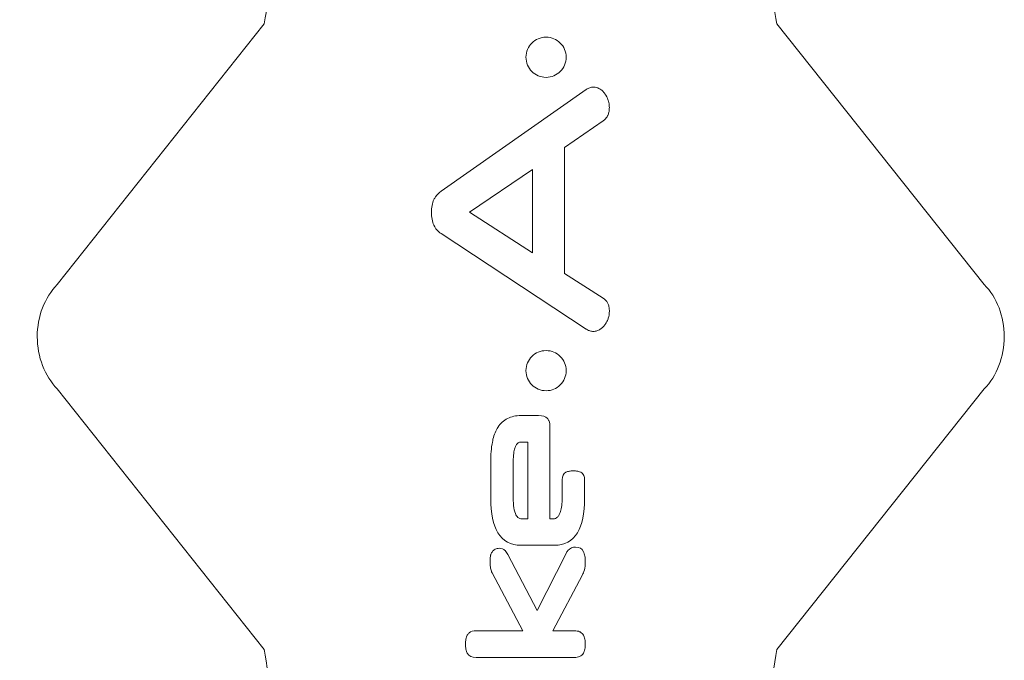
# Model space of a CAD drawing. Header units: inches. Extents: x -5.8 to 5.8, y -5.8 to 5.8.
# Tile 41 of 42: x 4.551 to 5.75, y 4.175 to 4.955. Entities that reach past the tile are written whole.
import ezdxf

# ---------------------------------------------------------------- set-up
doc = ezdxf.new("R2010")
doc.units = ezdxf.units.IN
doc.header["$MEASUREMENT"] = 0
doc.layers.add('VIEW_HATCHES', color=7, linetype='Continuous')

msp = doc.modelspace()

# ---------------------------------------------------------------- linework, layer by layer
at = {"layer": 'VIEW_HATCHES', "color": 4, "lineweight": 5}
for points in [[(2.1138, 0.9065), (2.1138, 0.9065), (0.9333, 1.8903), (0.9333, 1.8903), (0.9333, 1.8903), (0.8749, 1.9389), (0.841, 2.0109), (0.841, 2.0869), (0.841, 2.0869), (0.8409, 2.1629), (0.875, 2.2353), (0.9333, 2.284), (0.9333, 2.284), (0.9333, 2.284), (2.1138, 3.2677), (2.1138, 3.2677), (2.1138, 3.2677), (2.1138, 3.2677), (2.1138, 3.2677), (2.1138, 3.2677), (2.1138, 3.2677), (2.12, 3.2983), (2.4253, 4.8512), (2.5938, 5.6868), (2.5938, 5.6868), (2.6012, 5.7236), (2.6335, 5.75), (2.671, 5.75), (2.671, 5.75), (2.671, 5.75), (3.92, 5.75), (3.92, 5.75), (3.92, 5.75), (3.9575, 5.75), (3.9898, 5.7235), (3.9972, 5.6868), (3.9972, 5.6868), (4.2007, 4.6773), (4.471, 3.2983), (4.4772, 3.2677), (4.4772, 3.2677), (4.4772, 3.2677), (4.4772, 3.2677), (4.4772, 3.2677), (4.4772, 3.2677), (4.4772, 3.2677), (5.6577, 2.284), (5.6577, 2.284), (5.6577, 2.284), (5.7161, 2.2354), (5.7499, 2.1633), (5.75, 2.0874), (5.75, 2.0874), (5.7501, 2.0114), (5.716, 1.939), (5.6577, 1.8903), (5.6577, 1.8903), (5.6577, 1.8903), (4.4772, 0.9065), (4.4772, 0.9065), (4.4772, 0.9065), (4.4772, 0.9065), (4.4772, 0.9065), (4.4772, 0.9065), (4.4772, 0.9065), (4.471, 0.8759), (4.1554, -0.7278), (3.9972, -1.5126), (3.9972, -1.5126), (3.9898, -1.5493), (3.9575, -1.5757), (3.92, -1.5757), (3.92, -1.5757), (3.92, -1.5757), (2.6709, -1.5757), (2.6709, -1.5757), (2.6709, -1.5757), (2.6335, -1.5757), (2.6012, -1.5493), (2.5938, -1.5126), (2.5938, -1.5126), (2.3902, -0.5031), (2.1199, 0.8759), (2.1138, 0.9065), (2.1138, 0.9065), (2.1138, 0.9065), (2.1138, 0.9065), (2.1138, 0.9065)], [(5.4729, 4.9496), (5.4729, 4.9496), (5.7256, 4.6324), (5.7256, 4.6324), (5.7256, 4.6324), (5.7411, 4.6167), (5.75, 4.5935), (5.75, 4.5689), (5.75, 4.5689), (5.75, 4.5444), (5.741, 4.5211), (5.7256, 4.5054), (5.7256, 4.5054), (5.7256, 4.5054), (5.4729, 4.1882), (5.4729, 4.1882), (5.4729, 4.1882), (5.4729, 4.1882), (5.4729, 4.1882), (5.4729, 4.1882), (5.4729, 4.1882), (5.4713, 4.1783), (5.3907, 3.6776), (5.3462, 3.4082), (5.3462, 3.4082), (5.3442, 3.3963), (5.3357, 3.3878), (5.3258, 3.3878), (5.3258, 3.3878), (5.3258, 3.3878), (4.996, 3.3878), (4.996, 3.3878), (4.996, 3.3878), (4.9861, 3.3878), (4.9776, 3.3964), (4.9756, 3.4082), (4.9756, 3.4082), (4.9219, 3.7337), (4.8505, 4.1784), (4.8489, 4.1882), (4.8489, 4.1882), (4.8489, 4.1882), (4.8489, 4.1882), (4.8489, 4.1882), (4.8489, 4.1882), (4.8489, 4.1882), (4.5968, 4.5054), (4.5968, 4.5054), (4.5968, 4.5054), (4.5814, 4.5211), (4.5725, 4.5443), (4.5724, 4.5689), (4.5724, 4.5689), (4.5724, 4.5934), (4.5814, 4.6167), (4.5968, 4.6324), (4.5968, 4.6324), (4.5968, 4.6324), (4.8489, 4.9496), (4.8489, 4.9496), (4.8489, 4.9496), (4.8489, 4.9496), (4.8489, 4.9496), (4.8489, 4.9496), (4.8489, 4.9496), (4.8505, 4.9595), (4.9339, 5.4766), (4.9756, 5.7296), (4.9756, 5.7296), (4.9776, 5.7415), (4.9861, 5.75), (4.996, 5.75), (4.996, 5.75), (4.996, 5.75), (5.3258, 5.75), (5.3258, 5.75), (5.3258, 5.75), (5.3357, 5.75), (5.3442, 5.7414), (5.3462, 5.7296), (5.3462, 5.7296), (5.3999, 5.4041), (5.4713, 4.9594), (5.4729, 4.9496), (5.4729, 4.9496), (5.4729, 4.9496), (5.4729, 4.9496), (5.4729, 4.9496)]]:
    msp.add_open_spline(points, degree=3, knots=[0, 0, 0, 0, 0.045455, 0.045455, 0.045455, 0.045455, 0.090909, 0.090909, 0.090909, 0.090909, 0.136364, 0.136364, 0.136364, 0.136364, 0.181818, 0.181818, 0.181818, 0.181818, 0.227273, 0.227273, 0.227273, 0.227273, 0.272727, 0.272727, 0.272727, 0.272727, 0.318182, 0.318182, 0.318182, 0.318182, 0.363636, 0.363636, 0.363636, 0.363636, 0.409091, 0.409091, 0.409091, 0.409091, 0.454545, 0.454545, 0.454545, 0.454545, 0.5, 0.5, 0.5, 0.5, 0.545455, 0.545455, 0.545455, 0.545455, 0.590909, 0.590909, 0.590909, 0.590909, 0.636364, 0.636364, 0.636364, 0.636364, 0.681818, 0.681818, 0.681818, 0.681818, 0.727273, 0.727273, 0.727273, 0.727273, 0.772727, 0.772727, 0.772727, 0.772727, 0.818182, 0.818182, 0.818182, 0.818182, 0.863636, 0.863636, 0.863636, 0.863636, 0.909091, 0.909091, 0.909091, 0.909091, 0.954545, 0.954545, 0.954545, 0.954545, 1, 1, 1, 1], dxfattribs=at)
at = {"layer": 'VIEW_HATCHES', "color": 3, "lineweight": 5}
for points, knots in [([(5.1675, 4.9091), (5.1675, 4.9091), (5.1675, 4.9091), (5.1675, 4.9091), (5.1675, 4.9091), (5.1675, 4.9091), (5.1676, 4.9091), (5.1676, 4.9091), (5.1676, 4.9091), (5.1676, 4.9158), (5.1703, 4.922), (5.1747, 4.9264), (5.1747, 4.9264), (5.1747, 4.9264), (5.1747, 4.9264), (5.1747, 4.9264), (5.1747, 4.9264), (5.1791, 4.9308), (5.1853, 4.9335), (5.192, 4.9335), (5.192, 4.9335), (5.192, 4.9335), (5.192, 4.9336), (5.192, 4.9336), (5.192, 4.9336), (5.192, 4.9336), (5.192, 4.9336), (5.192, 4.9336), (5.192, 4.9336), (5.192, 4.9336), (5.192, 4.9336), (5.192, 4.9336), (5.192, 4.9336), (5.192, 4.9336), (5.192, 4.9335), (5.192, 4.9335), (5.192, 4.9335), (5.1988, 4.9335), (5.2049, 4.9308), (5.2093, 4.9264), (5.2093, 4.9264), (5.2093, 4.9264), (5.2093, 4.9264), (5.2093, 4.9264), (5.2093, 4.9264), (5.2138, 4.922), (5.2165, 4.9158), (5.2165, 4.9091), (5.2165, 4.9091), (5.2165, 4.9091), (5.2165, 4.9091), (5.2165, 4.9091), (5.2165, 4.9091), (5.2165, 4.9091), (5.2165, 4.9091), (5.2165, 4.9091), (5.2165, 4.9091), (5.2165, 4.9091), (5.2165, 4.9091), (5.2165, 4.9091), (5.2165, 4.9091), (5.2165, 4.9091), (5.2165, 4.9091), (5.2165, 4.9091), (5.2165, 4.9091), (5.2165, 4.9023), (5.2138, 4.8962), (5.2093, 4.8918), (5.2093, 4.8918), (5.2049, 4.8873), (5.1988, 4.8846), (5.192, 4.8846), (5.192, 4.8846), (5.192, 4.8846), (5.192, 4.8846), (5.192, 4.8846), (5.192, 4.8846), (5.192, 4.8846), (5.192, 4.8846), (5.192, 4.8846), (5.192, 4.8846), (5.192, 4.8846), (5.192, 4.8846), (5.192, 4.8846), (5.192, 4.8846), (5.192, 4.8846), (5.192, 4.8846), (5.192, 4.8846), (5.192, 4.8846), (5.1853, 4.8846), (5.1791, 4.8873), (5.1747, 4.8918), (5.1747, 4.8918), (5.1703, 4.8962), (5.1676, 4.9023), (5.1676, 4.9091), (5.1676, 4.9091), (5.1676, 4.9091), (5.1675, 4.9091), (5.1675, 4.9091), (5.1675, 4.9091), (5.1675, 4.9091), (5.1675, 4.9091), (5.1675, 4.9091)], [0, 0, 0, 0, 0.038462, 0.038462, 0.038462, 0.038462, 0.076923, 0.076923, 0.076923, 0.076923, 0.115385, 0.115385, 0.115385, 0.115385, 0.153846, 0.153846, 0.153846, 0.153846, 0.192308, 0.192308, 0.192308, 0.192308, 0.230769, 0.230769, 0.230769, 0.230769, 0.269231, 0.269231, 0.269231, 0.269231, 0.307692, 0.307692, 0.307692, 0.307692, 0.346154, 0.346154, 0.346154, 0.346154, 0.384615, 0.384615, 0.384615, 0.384615, 0.423077, 0.423077, 0.423077, 0.423077, 0.461538, 0.461538, 0.461538, 0.461538, 0.5, 0.5, 0.5, 0.5, 0.538462, 0.538462, 0.538462, 0.538462, 0.576923, 0.576923, 0.576923, 0.576923, 0.615385, 0.615385, 0.615385, 0.615385, 0.653846, 0.653846, 0.653846, 0.653846, 0.692308, 0.692308, 0.692308, 0.692308, 0.730769, 0.730769, 0.730769, 0.730769, 0.769231, 0.769231, 0.769231, 0.769231, 0.807692, 0.807692, 0.807692, 0.807692, 0.846154, 0.846154, 0.846154, 0.846154, 0.884615, 0.884615, 0.884615, 0.884615, 0.923077, 0.923077, 0.923077, 0.923077, 0.961538, 0.961538, 0.961538, 0.961538, 1, 1, 1, 1]), ([(5.0524, 4.7204), (5.0524, 4.7234), (5.0527, 4.7261), (5.0532, 4.7287), (5.0532, 4.7287), (5.0537, 4.7313), (5.0544, 4.7337), (5.0554, 4.7357), (5.0554, 4.7357), (5.0554, 4.7357), (5.0554, 4.7357), (5.0554, 4.7357), (5.0554, 4.7357), (5.0554, 4.7357), (5.0554, 4.7357), (5.0554, 4.7357), (5.0554, 4.7357), (5.0557, 4.7363), (5.056, 4.7368), (5.0564, 4.7374), (5.0564, 4.7374), (5.0567, 4.7381), (5.0571, 4.7387), (5.0574, 4.7391), (5.0574, 4.7391), (5.0592, 4.7418), (5.0615, 4.7441), (5.0642, 4.746), (5.0642, 4.746), (5.0642, 4.746), (5.0642, 4.746), (5.0642, 4.746), (5.0642, 4.746), (5.0642, 4.746), (5.2409, 4.8699), (5.2409, 4.8699), (5.2409, 4.8699), (5.2409, 4.8699), (5.241, 4.87), (5.241, 4.87), (5.241, 4.87), (5.2424, 4.8708), (5.2438, 4.8715), (5.2453, 4.8719), (5.2453, 4.8719), (5.2468, 4.8724), (5.2483, 4.8726), (5.2498, 4.8726), (5.2498, 4.8726), (5.2513, 4.8726), (5.2527, 4.8724), (5.2541, 4.872), (5.2541, 4.872), (5.2555, 4.8716), (5.2568, 4.8709), (5.2581, 4.8701), (5.2581, 4.8701), (5.2593, 4.8693), (5.2604, 4.8684), (5.2614, 4.8674), (5.2614, 4.8674), (5.2614, 4.8674), (5.2614, 4.8674), (5.2614, 4.8674), (5.2614, 4.8674), (5.2624, 4.8664), (5.2633, 4.8653), (5.2642, 4.8641), (5.2642, 4.8641), (5.2642, 4.8641), (5.2642, 4.864), (5.2642, 4.864), (5.2642, 4.864), (5.2642, 4.864), (5.2642, 4.8639), (5.2642, 4.8639), (5.2642, 4.8639), (5.2642, 4.8639), (5.2642, 4.8639), (5.2642, 4.8639), (5.2642, 4.8639), (5.2645, 4.8636), (5.2647, 4.8633), (5.2648, 4.863), (5.2648, 4.863), (5.2649, 4.8629), (5.2651, 4.8625), (5.2654, 4.862), (5.2654, 4.862), (5.2654, 4.862), (5.2654, 4.862), (5.2654, 4.862), (5.2654, 4.862), (5.2664, 4.8603), (5.2672, 4.8583), (5.2678, 4.8563), (5.2678, 4.8563), (5.2678, 4.8563), (5.2678, 4.8563), (5.2678, 4.8563), (5.2678, 4.8563), (5.2679, 4.8559), (5.268, 4.8555), (5.2682, 4.8551), (5.2682, 4.8551), (5.2682, 4.8551), (5.2682, 4.8551), (5.2682, 4.8551), (5.2682, 4.8551), (5.2683, 4.8546), (5.2684, 4.8542), (5.2685, 4.8538), (5.2685, 4.8538), (5.2685, 4.8538), (5.2684, 4.8538), (5.2684, 4.8538), (5.2684, 4.8538), (5.2689, 4.8517), (5.2691, 4.8497), (5.2691, 4.8477), (5.2691, 4.8477), (5.2691, 4.8477), (5.2691, 4.8477), (5.2691, 4.8477), (5.2691, 4.8477), (5.2691, 4.8461), (5.269, 4.8446), (5.2687, 4.8431), (5.2687, 4.8431), (5.2685, 4.8417), (5.2681, 4.8403), (5.2675, 4.839), (5.2675, 4.839), (5.2675, 4.839), (5.2675, 4.839), (5.2675, 4.839), (5.2675, 4.839), (5.2675, 4.839), (5.2675, 4.839), (5.2675, 4.839), (5.2675, 4.839), (5.2675, 4.839), (5.2675, 4.839), (5.2675, 4.839), (5.2675, 4.839), (5.2675, 4.839), (5.2675, 4.8389), (5.2675, 4.8389), (5.2675, 4.8389), (5.2675, 4.8389), (5.2675, 4.8389), (5.2675, 4.8389), (5.2675, 4.8389), (5.2674, 4.8385), (5.2672, 4.8381), (5.267, 4.8378), (5.267, 4.8378), (5.267, 4.8378), (5.267, 4.8377), (5.267, 4.8377), (5.267, 4.8377), (5.2668, 4.8373), (5.2666, 4.837), (5.2663, 4.8366), (5.2663, 4.8366), (5.2652, 4.8348), (5.2636, 4.8331), (5.2617, 4.8317), (5.2617, 4.8317), (5.2617, 4.8317), (5.2616, 4.8316), (5.2616, 4.8316), (5.2616, 4.8316), (5.2616, 4.8316), (5.2146, 4.7994), (5.2146, 4.7994), (5.2146, 4.7994), (5.2146, 4.7994), (5.2146, 4.646), (5.2146, 4.646), (5.2146, 4.646), (5.2146, 4.646), (5.2615, 4.6158), (5.2615, 4.6158), (5.2615, 4.6158), (5.2615, 4.6158), (5.2615, 4.6158), (5.2615, 4.6158), (5.2615, 4.6158), (5.2615, 4.6158), (5.2615, 4.6158), (5.2615, 4.6158), (5.2615, 4.6158), (5.262, 4.6155), (5.2624, 4.6152), (5.2626, 4.615), (5.2626, 4.615), (5.263, 4.6147), (5.2634, 4.6144), (5.2637, 4.6141), (5.2637, 4.6141), (5.2654, 4.6126), (5.2667, 4.6107), (5.2676, 4.6085), (5.2676, 4.6085), (5.2681, 4.6072), (5.2685, 4.6058), (5.2688, 4.6043), (5.2688, 4.6043), (5.269, 4.6029), (5.2692, 4.6014), (5.2692, 4.6), (5.2692, 4.6), (5.2692, 4.6), (5.2692, 4.6), (5.2692, 4.6), (5.2692, 4.6), (5.2692, 4.6), (5.2691, 4.6), (5.2691, 4.6), (5.2691, 4.6), (5.2691, 4.5986), (5.269, 4.5972), (5.2688, 4.5958), (5.2688, 4.5958), (5.2688, 4.5957), (5.2687, 4.5955), (5.2687, 4.5952), (5.2687, 4.5952), (5.2687, 4.5952), (5.2687, 4.5952), (5.2687, 4.5952), (5.2687, 4.5952), (5.2685, 4.594), (5.2682, 4.5928), (5.2678, 4.5916), (5.2678, 4.5916), (5.2674, 4.5902), (5.2668, 4.5889), (5.2662, 4.5875), (5.2662, 4.5875), (5.2655, 4.5862), (5.2648, 4.5849), (5.264, 4.5838), (5.264, 4.5838), (5.2631, 4.5826), (5.2622, 4.5815), (5.2612, 4.5805), (5.2612, 4.5805), (5.2612, 4.5805), (5.2612, 4.5805), (5.2612, 4.5805), (5.2612, 4.5805), (5.2602, 4.5795), (5.2592, 4.5786), (5.2581, 4.5779), (5.2581, 4.5779), (5.2568, 4.577), (5.2554, 4.5764), (5.254, 4.5759), (5.254, 4.5759), (5.254, 4.5759), (5.254, 4.5759), (5.254, 4.5759), (5.254, 4.5759), (5.2526, 4.5755), (5.2511, 4.5753), (5.2496, 4.5753), (5.2496, 4.5753), (5.2496, 4.5753), (5.2496, 4.5753), (5.2496, 4.5753), (5.2496, 4.5753), (5.2496, 4.5753), (5.2496, 4.5753), (5.2496, 4.5753), (5.2496, 4.5753), (5.2482, 4.5753), (5.2467, 4.5755), (5.2453, 4.576), (5.2453, 4.576), (5.2448, 4.5762), (5.2443, 4.5763), (5.2439, 4.5765), (5.2439, 4.5765), (5.2439, 4.5765), (5.2439, 4.5765), (5.2439, 4.5765), (5.2439, 4.5765), (5.243, 4.5769), (5.2421, 4.5773), (5.2412, 4.5779), (5.2412, 4.5779), (5.2412, 4.5779), (5.241, 4.578), (5.241, 4.578), (5.241, 4.578), (5.241, 4.578), (5.0644, 4.6944), (5.0644, 4.6944), (5.0644, 4.6944), (5.0644, 4.6944), (5.0644, 4.6944), (5.0644, 4.6944), (5.0644, 4.6944), (5.0644, 4.6944), (5.0643, 4.6944), (5.0643, 4.6944), (5.0643, 4.6944), (5.0638, 4.6948), (5.0632, 4.6951), (5.0628, 4.6955), (5.0628, 4.6955), (5.0622, 4.6959), (5.0617, 4.6963), (5.0613, 4.6967), (5.0613, 4.6967), (5.0588, 4.6989), (5.0569, 4.7016), (5.0554, 4.7047), (5.0554, 4.7047), (5.0544, 4.7068), (5.0537, 4.7092), (5.0532, 4.7119), (5.0532, 4.7119), (5.0527, 4.7145), (5.0524, 4.7174), (5.0524, 4.7204)], [0, 0, 0, 0, 0.012195, 0.012195, 0.012195, 0.012195, 0.02439, 0.02439, 0.02439, 0.02439, 0.036585, 0.036585, 0.036585, 0.036585, 0.04878, 0.04878, 0.04878, 0.04878, 0.060976, 0.060976, 0.060976, 0.060976, 0.073171, 0.073171, 0.073171, 0.073171, 0.085366, 0.085366, 0.085366, 0.085366, 0.097561, 0.097561, 0.097561, 0.097561, 0.109756, 0.109756, 0.109756, 0.109756, 0.121951, 0.121951, 0.121951, 0.121951, 0.134146, 0.134146, 0.134146, 0.134146, 0.146341, 0.146341, 0.146341, 0.146341, 0.158537, 0.158537, 0.158537, 0.158537, 0.170732, 0.170732, 0.170732, 0.170732, 0.182927, 0.182927, 0.182927, 0.182927, 0.195122, 0.195122, 0.195122, 0.195122, 0.207317, 0.207317, 0.207317, 0.207317, 0.219512, 0.219512, 0.219512, 0.219512, 0.231707, 0.231707, 0.231707, 0.231707, 0.243902, 0.243902, 0.243902, 0.243902, 0.256098, 0.256098, 0.256098, 0.256098, 0.268293, 0.268293, 0.268293, 0.268293, 0.280488, 0.280488, 0.280488, 0.280488, 0.292683, 0.292683, 0.292683, 0.292683, 0.304878, 0.304878, 0.304878, 0.304878, 0.317073, 0.317073, 0.317073, 0.317073, 0.329268, 0.329268, 0.329268, 0.329268, 0.341463, 0.341463, 0.341463, 0.341463, 0.353659, 0.353659, 0.353659, 0.353659, 0.365854, 0.365854, 0.365854, 0.365854, 0.378049, 0.378049, 0.378049, 0.378049, 0.390244, 0.390244, 0.390244, 0.390244, 0.402439, 0.402439, 0.402439, 0.402439, 0.414634, 0.414634, 0.414634, 0.414634, 0.426829, 0.426829, 0.426829, 0.426829, 0.439024, 0.439024, 0.439024, 0.439024, 0.45122, 0.45122, 0.45122, 0.45122, 0.463415, 0.463415, 0.463415, 0.463415, 0.47561, 0.47561, 0.47561, 0.47561, 0.487805, 0.487805, 0.487805, 0.487805, 0.5, 0.5, 0.5, 0.5, 0.512195, 0.512195, 0.512195, 0.512195, 0.52439, 0.52439, 0.52439, 0.52439, 0.536585, 0.536585, 0.536585, 0.536585, 0.54878, 0.54878, 0.54878, 0.54878, 0.560976, 0.560976, 0.560976, 0.560976, 0.573171, 0.573171, 0.573171, 0.573171, 0.585366, 0.585366, 0.585366, 0.585366, 0.597561, 0.597561, 0.597561, 0.597561, 0.609756, 0.609756, 0.609756, 0.609756, 0.621951, 0.621951, 0.621951, 0.621951, 0.634146, 0.634146, 0.634146, 0.634146, 0.646341, 0.646341, 0.646341, 0.646341, 0.658537, 0.658537, 0.658537, 0.658537, 0.670732, 0.670732, 0.670732, 0.670732, 0.682927, 0.682927, 0.682927, 0.682927, 0.695122, 0.695122, 0.695122, 0.695122, 0.707317, 0.707317, 0.707317, 0.707317, 0.719512, 0.719512, 0.719512, 0.719512, 0.731707, 0.731707, 0.731707, 0.731707, 0.743902, 0.743902, 0.743902, 0.743902, 0.756098, 0.756098, 0.756098, 0.756098, 0.768293, 0.768293, 0.768293, 0.768293, 0.780488, 0.780488, 0.780488, 0.780488, 0.792683, 0.792683, 0.792683, 0.792683, 0.804878, 0.804878, 0.804878, 0.804878, 0.817073, 0.817073, 0.817073, 0.817073, 0.829268, 0.829268, 0.829268, 0.829268, 0.841463, 0.841463, 0.841463, 0.841463, 0.853659, 0.853659, 0.853659, 0.853659, 0.865854, 0.865854, 0.865854, 0.865854, 0.878049, 0.878049, 0.878049, 0.878049, 0.890244, 0.890244, 0.890244, 0.890244, 0.902439, 0.902439, 0.902439, 0.902439, 0.914634, 0.914634, 0.914634, 0.914634, 0.926829, 0.926829, 0.926829, 0.926829, 0.939024, 0.939024, 0.939024, 0.939024, 0.95122, 0.95122, 0.95122, 0.95122, 0.963415, 0.963415, 0.963415, 0.963415, 0.97561, 0.97561, 0.97561, 0.97561, 0.987805, 0.987805, 0.987805, 0.987805, 1, 1, 1, 1]), ([(5.1754, 4.6711), (5.1754, 4.6711), (5.1754, 4.7726), (5.1754, 4.7726), (5.1754, 4.7726), (5.1754, 4.7726), (5.099, 4.7205), (5.099, 4.7205), (5.099, 4.7205), (5.099, 4.7205), (5.1754, 4.6711), (5.1754, 4.6711)], [0, 0, 0, 0, 0.333333, 0.333333, 0.333333, 0.333333, 0.666667, 0.666667, 0.666667, 0.666667, 1, 1, 1, 1]), ([(5.1676, 4.5276), (5.1676, 4.5276), (5.1676, 4.5276), (5.1676, 4.5276), (5.1676, 4.5276), (5.1676, 4.5276), (5.1676, 4.5276), (5.1676, 4.5276), (5.1676, 4.5276), (5.1676, 4.5343), (5.1703, 4.5405), (5.1747, 4.5449), (5.1747, 4.5449), (5.1747, 4.5449), (5.1748, 4.5449), (5.1748, 4.5449), (5.1748, 4.5449), (5.1792, 4.5493), (5.1853, 4.552), (5.192, 4.552), (5.192, 4.552), (5.192, 4.552), (5.192, 4.5521), (5.192, 4.5521), (5.192, 4.5521), (5.192, 4.5521), (5.1921, 4.5521), (5.1921, 4.5521), (5.1921, 4.5521), (5.1921, 4.5521), (5.1921, 4.5521), (5.1921, 4.5521), (5.1921, 4.5521), (5.1921, 4.5521), (5.1921, 4.552), (5.1921, 4.552), (5.1921, 4.552), (5.1988, 4.552), (5.2049, 4.5493), (5.2094, 4.5449), (5.2094, 4.5449), (5.2094, 4.5449), (5.2094, 4.5449), (5.2094, 4.5449), (5.2094, 4.5449), (5.2138, 4.5405), (5.2165, 4.5343), (5.2165, 4.5276), (5.2165, 4.5276), (5.2165, 4.5276), (5.2166, 4.5276), (5.2166, 4.5276), (5.2166, 4.5276), (5.2166, 4.5276), (5.2166, 4.5276), (5.2166, 4.5276), (5.2166, 4.5276), (5.2166, 4.5276), (5.2166, 4.5276), (5.2166, 4.5276), (5.2166, 4.5276), (5.2166, 4.5276), (5.2165, 4.5276), (5.2165, 4.5276), (5.2165, 4.5276), (5.2165, 4.5208), (5.2138, 4.5147), (5.2094, 4.5102), (5.2094, 4.5102), (5.2049, 4.5058), (5.1988, 4.5031), (5.1921, 4.5031), (5.1921, 4.5031), (5.1921, 4.5031), (5.1921, 4.5031), (5.1921, 4.5031), (5.1921, 4.5031), (5.1921, 4.5031), (5.1921, 4.5031), (5.1921, 4.5031), (5.1921, 4.5031), (5.1921, 4.5031), (5.1921, 4.5031), (5.1921, 4.5031), (5.1921, 4.5031), (5.1921, 4.5031), (5.1921, 4.5031), (5.1921, 4.5031), (5.1921, 4.5031), (5.1853, 4.5031), (5.1792, 4.5058), (5.1747, 4.5103), (5.1747, 4.5103), (5.1703, 4.5147), (5.1676, 4.5208), (5.1676, 4.5275), (5.1676, 4.5275), (5.1676, 4.5275), (5.1676, 4.5275), (5.1676, 4.5275), (5.1676, 4.5275), (5.1676, 4.5275), (5.1676, 4.5276), (5.1676, 4.5276)], [0, 0, 0, 0, 0.038462, 0.038462, 0.038462, 0.038462, 0.076923, 0.076923, 0.076923, 0.076923, 0.115385, 0.115385, 0.115385, 0.115385, 0.153846, 0.153846, 0.153846, 0.153846, 0.192308, 0.192308, 0.192308, 0.192308, 0.230769, 0.230769, 0.230769, 0.230769, 0.269231, 0.269231, 0.269231, 0.269231, 0.307692, 0.307692, 0.307692, 0.307692, 0.346154, 0.346154, 0.346154, 0.346154, 0.384615, 0.384615, 0.384615, 0.384615, 0.423077, 0.423077, 0.423077, 0.423077, 0.461538, 0.461538, 0.461538, 0.461538, 0.5, 0.5, 0.5, 0.5, 0.538462, 0.538462, 0.538462, 0.538462, 0.576923, 0.576923, 0.576923, 0.576923, 0.615385, 0.615385, 0.615385, 0.615385, 0.653846, 0.653846, 0.653846, 0.653846, 0.692308, 0.692308, 0.692308, 0.692308, 0.730769, 0.730769, 0.730769, 0.730769, 0.769231, 0.769231, 0.769231, 0.769231, 0.807692, 0.807692, 0.807692, 0.807692, 0.846154, 0.846154, 0.846154, 0.846154, 0.884615, 0.884615, 0.884615, 0.884615, 0.923077, 0.923077, 0.923077, 0.923077, 0.961538, 0.961538, 0.961538, 0.961538, 1, 1, 1, 1]), ([(5.1968, 4.3473), (5.1968, 4.3473), (5.2021, 4.3473), (5.2021, 4.3473), (5.2021, 4.3473), (5.2021, 4.3473), (5.2022, 4.3473), (5.2022, 4.3473), (5.2022, 4.3473), (5.2022, 4.3473), (5.2022, 4.3473), (5.2022, 4.3473), (5.2022, 4.3473), (5.2031, 4.3473), (5.204, 4.3476), (5.2048, 4.3483), (5.2048, 4.3483), (5.2052, 4.3485), (5.2055, 4.3488), (5.2059, 4.3492), (5.2059, 4.3492), (5.2066, 4.35), (5.2074, 4.351), (5.2081, 4.3523), (5.2081, 4.3523), (5.2081, 4.3523), (5.2081, 4.3523), (5.2081, 4.3523), (5.2081, 4.3523), (5.2081, 4.3523), (5.2081, 4.3523), (5.2081, 4.3523), (5.2081, 4.3523), (5.2081, 4.3523), (5.2081, 4.3523), (5.2081, 4.3523), (5.2081, 4.3523), (5.2081, 4.3523), (5.2081, 4.3523), (5.2081, 4.3523), (5.2081, 4.3523), (5.2081, 4.3523), (5.2081, 4.3523), (5.2081, 4.3523), (5.2081, 4.3523), (5.2084, 4.3528), (5.2087, 4.3534), (5.2089, 4.354), (5.2089, 4.354), (5.2092, 4.3547), (5.2095, 4.3554), (5.2097, 4.3561), (5.2097, 4.3561), (5.2109, 4.3602), (5.2116, 4.3659), (5.2116, 4.3731), (5.2116, 4.3731), (5.2116, 4.3731), (5.2116, 4.3731), (5.2116, 4.3731), (5.2116, 4.3731), (5.2116, 4.3731), (5.2116, 4.3946), (5.2116, 4.3946), (5.2116, 4.3946), (5.2116, 4.3992), (5.2131, 4.4023), (5.2162, 4.4039), (5.2162, 4.4039), (5.2174, 4.4045), (5.2188, 4.405), (5.2204, 4.4052), (5.2204, 4.4052), (5.2218, 4.4055), (5.2234, 4.4056), (5.2252, 4.4056), (5.2252, 4.4056), (5.2252, 4.4056), (5.2252, 4.4056), (5.2252, 4.4056), (5.2252, 4.4056), (5.2252, 4.4056), (5.2252, 4.4056), (5.2252, 4.4056), (5.2252, 4.4056), (5.2271, 4.4056), (5.2287, 4.4055), (5.2301, 4.4052), (5.2301, 4.4052), (5.2306, 4.4052), (5.2311, 4.4051), (5.2315, 4.4049), (5.2315, 4.4049), (5.2324, 4.4047), (5.2334, 4.4044), (5.2342, 4.4039), (5.2342, 4.4039), (5.2342, 4.4039), (5.2342, 4.404), (5.2342, 4.404), (5.2342, 4.404), (5.2359, 4.4031), (5.2372, 4.4017), (5.238, 4.3999), (5.238, 4.3999), (5.2387, 4.3984), (5.239, 4.3967), (5.239, 4.3946), (5.239, 4.3946), (5.239, 4.3946), (5.239, 4.3946), (5.239, 4.3946), (5.239, 4.3946), (5.239, 4.3946), (5.239, 4.3723), (5.239, 4.3723), (5.239, 4.3723), (5.239, 4.3723), (5.239, 4.3723), (5.239, 4.3723), (5.239, 4.3723), (5.239, 4.3538), (5.2361, 4.3398), (5.2302, 4.3303), (5.2302, 4.3303), (5.224, 4.3201), (5.2146, 4.315), (5.2021, 4.315), (5.2021, 4.315), (5.2021, 4.315), (5.1615, 4.315), (5.1615, 4.315), (5.1615, 4.315), (5.1615, 4.315), (5.1615, 4.315), (5.1615, 4.315), (5.1615, 4.315), (5.1615, 4.315), (5.1615, 4.315), (5.1615, 4.315), (5.1615, 4.315), (5.149, 4.315), (5.1396, 4.3201), (5.1334, 4.3303), (5.1334, 4.3303), (5.1275, 4.3398), (5.1246, 4.3538), (5.1246, 4.3723), (5.1246, 4.3723), (5.1246, 4.3723), (5.1246, 4.3723), (5.1246, 4.3723), (5.1246, 4.3723), (5.1246, 4.3723), (5.1246, 4.3723), (5.1246, 4.3723), (5.1246, 4.3723), (5.1246, 4.3723), (5.1246, 4.3723), (5.1246, 4.3723), (5.1246, 4.3723), (5.1246, 4.3723), (5.1246, 4.4156), (5.1246, 4.4156), (5.1246, 4.4156), (5.1246, 4.4156), (5.1246, 4.4156), (5.1246, 4.4156), (5.1246, 4.4156), (5.1246, 4.4156), (5.1246, 4.4156), (5.1246, 4.4156), (5.1246, 4.4156), (5.1246, 4.4156), (5.1246, 4.4156), (5.1246, 4.4156), (5.1246, 4.4156), (5.1246, 4.4253), (5.1253, 4.4336), (5.1267, 4.4406), (5.1267, 4.4406), (5.1269, 4.4417), (5.1272, 4.4429), (5.1274, 4.444), (5.1274, 4.444), (5.1289, 4.4498), (5.1308, 4.4546), (5.1333, 4.4585), (5.1333, 4.4585), (5.1333, 4.4585), (5.1334, 4.4585), (5.1334, 4.4585), (5.1334, 4.4585), (5.1334, 4.4585), (5.1334, 4.4586), (5.1334, 4.4586), (5.1334, 4.4586), (5.1334, 4.4586), (5.1334, 4.4585), (5.1334, 4.4585), (5.1334, 4.4585), (5.1349, 4.4609), (5.1366, 4.463), (5.1386, 4.4648), (5.1386, 4.4648), (5.1406, 4.4666), (5.1428, 4.4681), (5.1452, 4.4693), (5.1452, 4.4693), (5.1499, 4.4717), (5.1553, 4.4729), (5.1615, 4.4729), (5.1615, 4.4729), (5.1615, 4.4729), (5.1615, 4.4729), (5.1615, 4.4729), (5.1615, 4.4729), (5.1615, 4.4729), (5.183, 4.4729), (5.183, 4.4729), (5.183, 4.4729), (5.183, 4.4729), (5.183, 4.4729), (5.183, 4.4729), (5.183, 4.4729), (5.1878, 4.4729), (5.1913, 4.4718), (5.1935, 4.4696), (5.1935, 4.4696), (5.1935, 4.4696), (5.1935, 4.4696), (5.1935, 4.4696), (5.1935, 4.4696), (5.1935, 4.4696), (5.1935, 4.4696), (5.1935, 4.4696), (5.1935, 4.4696), (5.1935, 4.4696), (5.1935, 4.4696), (5.1935, 4.4696), (5.1935, 4.4696), (5.194, 4.4691), (5.1943, 4.4687), (5.1947, 4.4682), (5.1947, 4.4682), (5.1947, 4.4682), (5.1946, 4.4682), (5.1946, 4.4682), (5.1946, 4.4682), (5.1949, 4.4677), (5.1952, 4.4672), (5.1954, 4.4667), (5.1954, 4.4667), (5.1954, 4.4667), (5.1954, 4.4667), (5.1954, 4.4667), (5.1954, 4.4667), (5.1964, 4.4644), (5.1968, 4.4614), (5.1968, 4.4574), (5.1968, 4.4574), (5.1968, 4.4574), (5.1968, 4.3473), (5.1968, 4.3473)], [0, 0, 0, 0, 0.015152, 0.015152, 0.015152, 0.015152, 0.030303, 0.030303, 0.030303, 0.030303, 0.045455, 0.045455, 0.045455, 0.045455, 0.060606, 0.060606, 0.060606, 0.060606, 0.075758, 0.075758, 0.075758, 0.075758, 0.090909, 0.090909, 0.090909, 0.090909, 0.106061, 0.106061, 0.106061, 0.106061, 0.121212, 0.121212, 0.121212, 0.121212, 0.136364, 0.136364, 0.136364, 0.136364, 0.151515, 0.151515, 0.151515, 0.151515, 0.166667, 0.166667, 0.166667, 0.166667, 0.181818, 0.181818, 0.181818, 0.181818, 0.19697, 0.19697, 0.19697, 0.19697, 0.212121, 0.212121, 0.212121, 0.212121, 0.227273, 0.227273, 0.227273, 0.227273, 0.242424, 0.242424, 0.242424, 0.242424, 0.257576, 0.257576, 0.257576, 0.257576, 0.272727, 0.272727, 0.272727, 0.272727, 0.287879, 0.287879, 0.287879, 0.287879, 0.30303, 0.30303, 0.30303, 0.30303, 0.318182, 0.318182, 0.318182, 0.318182, 0.333333, 0.333333, 0.333333, 0.333333, 0.348485, 0.348485, 0.348485, 0.348485, 0.363636, 0.363636, 0.363636, 0.363636, 0.378788, 0.378788, 0.378788, 0.378788, 0.393939, 0.393939, 0.393939, 0.393939, 0.409091, 0.409091, 0.409091, 0.409091, 0.424242, 0.424242, 0.424242, 0.424242, 0.439394, 0.439394, 0.439394, 0.439394, 0.454545, 0.454545, 0.454545, 0.454545, 0.469697, 0.469697, 0.469697, 0.469697, 0.484848, 0.484848, 0.484848, 0.484848, 0.5, 0.5, 0.5, 0.5, 0.515152, 0.515152, 0.515152, 0.515152, 0.530303, 0.530303, 0.530303, 0.530303, 0.545455, 0.545455, 0.545455, 0.545455, 0.560606, 0.560606, 0.560606, 0.560606, 0.575758, 0.575758, 0.575758, 0.575758, 0.590909, 0.590909, 0.590909, 0.590909, 0.606061, 0.606061, 0.606061, 0.606061, 0.621212, 0.621212, 0.621212, 0.621212, 0.636364, 0.636364, 0.636364, 0.636364, 0.651515, 0.651515, 0.651515, 0.651515, 0.666667, 0.666667, 0.666667, 0.666667, 0.681818, 0.681818, 0.681818, 0.681818, 0.69697, 0.69697, 0.69697, 0.69697, 0.712121, 0.712121, 0.712121, 0.712121, 0.727273, 0.727273, 0.727273, 0.727273, 0.742424, 0.742424, 0.742424, 0.742424, 0.757576, 0.757576, 0.757576, 0.757576, 0.772727, 0.772727, 0.772727, 0.772727, 0.787879, 0.787879, 0.787879, 0.787879, 0.80303, 0.80303, 0.80303, 0.80303, 0.818182, 0.818182, 0.818182, 0.818182, 0.833333, 0.833333, 0.833333, 0.833333, 0.848485, 0.848485, 0.848485, 0.848485, 0.863636, 0.863636, 0.863636, 0.863636, 0.878788, 0.878788, 0.878788, 0.878788, 0.893939, 0.893939, 0.893939, 0.893939, 0.909091, 0.909091, 0.909091, 0.909091, 0.924242, 0.924242, 0.924242, 0.924242, 0.939394, 0.939394, 0.939394, 0.939394, 0.954545, 0.954545, 0.954545, 0.954545, 0.969697, 0.969697, 0.969697, 0.969697, 0.984848, 0.984848, 0.984848, 0.984848, 1, 1, 1, 1]), ([(5.1698, 4.3473), (5.1698, 4.3473), (5.1698, 4.4406), (5.1698, 4.4406), (5.1698, 4.4406), (5.1698, 4.4406), (5.1615, 4.4406), (5.1615, 4.4406), (5.1615, 4.4406), (5.1615, 4.4406), (5.1615, 4.4406), (5.1615, 4.4406), (5.1615, 4.4406), (5.1615, 4.4406), (5.1615, 4.4406), (5.1615, 4.4406), (5.1615, 4.4406), (5.1602, 4.4406), (5.159, 4.4403), (5.1581, 4.4396), (5.1581, 4.4396), (5.1577, 4.4393), (5.1574, 4.4391), (5.1571, 4.4388), (5.1571, 4.4388), (5.1564, 4.438), (5.1557, 4.4371), (5.1551, 4.4359), (5.1551, 4.4359), (5.1551, 4.4359), (5.1551, 4.4359), (5.1551, 4.4359), (5.1551, 4.4359), (5.1551, 4.4359), (5.1551, 4.4359), (5.1551, 4.4359), (5.1551, 4.4359), (5.1551, 4.4359), (5.1551, 4.4359), (5.1551, 4.4359), (5.1551, 4.4359), (5.1549, 4.4354), (5.1546, 4.4348), (5.1544, 4.4342), (5.1544, 4.4342), (5.1542, 4.4335), (5.1539, 4.4328), (5.1537, 4.4321), (5.1537, 4.4321), (5.1526, 4.4279), (5.152, 4.4221), (5.152, 4.4148), (5.152, 4.4148), (5.152, 4.4148), (5.152, 4.373), (5.152, 4.373), (5.152, 4.373), (5.152, 4.3633), (5.1532, 4.3563), (5.1554, 4.3522), (5.1554, 4.3522), (5.1565, 4.3504), (5.1575, 4.3491), (5.1586, 4.3483), (5.1586, 4.3483), (5.1595, 4.3476), (5.1604, 4.3473), (5.1615, 4.3473), (5.1615, 4.3473), (5.1615, 4.3473), (5.1698, 4.3473), (5.1698, 4.3473)], [0, 0, 0, 0, 0.055556, 0.055556, 0.055556, 0.055556, 0.111111, 0.111111, 0.111111, 0.111111, 0.166667, 0.166667, 0.166667, 0.166667, 0.222222, 0.222222, 0.222222, 0.222222, 0.277778, 0.277778, 0.277778, 0.277778, 0.333333, 0.333333, 0.333333, 0.333333, 0.388889, 0.388889, 0.388889, 0.388889, 0.444444, 0.444444, 0.444444, 0.444444, 0.5, 0.5, 0.5, 0.5, 0.555556, 0.555556, 0.555556, 0.555556, 0.611111, 0.611111, 0.611111, 0.611111, 0.666667, 0.666667, 0.666667, 0.666667, 0.722222, 0.722222, 0.722222, 0.722222, 0.777778, 0.777778, 0.777778, 0.777778, 0.833333, 0.833333, 0.833333, 0.833333, 0.888889, 0.888889, 0.888889, 0.888889, 0.944444, 0.944444, 0.944444, 0.944444, 1, 1, 1, 1]), ([(5.1636, 4.2109), (5.1636, 4.2109), (5.1264, 4.2814), (5.1264, 4.2814), (5.1264, 4.2814), (5.1264, 4.2814), (5.1264, 4.2814), (5.1264, 4.2814), (5.1264, 4.2814), (5.1264, 4.2814), (5.1264, 4.2815), (5.1264, 4.2815), (5.1264, 4.2815), (5.1264, 4.2815), (5.1264, 4.2815), (5.1264, 4.2815), (5.1264, 4.2815), (5.1262, 4.2819), (5.1261, 4.2822), (5.1259, 4.2824), (5.1259, 4.2824), (5.1259, 4.2826), (5.1257, 4.2829), (5.1256, 4.2833), (5.1256, 4.2833), (5.1249, 4.2849), (5.1245, 4.2867), (5.1243, 4.2885), (5.1243, 4.2885), (5.1241, 4.2895), (5.124, 4.2909), (5.124, 4.2926), (5.124, 4.2926), (5.1239, 4.2943), (5.1238, 4.2961), (5.1238, 4.2979), (5.1238, 4.2979), (5.1238, 4.2979), (5.1238, 4.2979), (5.1238, 4.2979), (5.1238, 4.2979), (5.1238, 4.2979), (5.1239, 4.2979), (5.1239, 4.2979), (5.1239, 4.2979), (5.1239, 4.2995), (5.1241, 4.301), (5.1244, 4.3024), (5.1244, 4.3024), (5.1245, 4.3028), (5.1246, 4.303), (5.1246, 4.3032), (5.1246, 4.3032), (5.125, 4.3044), (5.1255, 4.3055), (5.1262, 4.3066), (5.1262, 4.3066), (5.1262, 4.3066), (5.1262, 4.3066), (5.1262, 4.3066), (5.1262, 4.3066), (5.1272, 4.3082), (5.1284, 4.3093), (5.13, 4.3102), (5.13, 4.3102), (5.1315, 4.3109), (5.1332, 4.3113), (5.135, 4.3113), (5.135, 4.3113), (5.135, 4.3113), (5.135, 4.3113), (5.135, 4.3113), (5.135, 4.3113), (5.1364, 4.3113), (5.1377, 4.3111), (5.1388, 4.3107), (5.1388, 4.3107), (5.1401, 4.3102), (5.1412, 4.3095), (5.1422, 4.3086), (5.1422, 4.3086), (5.1428, 4.3079), (5.1434, 4.3072), (5.144, 4.3063), (5.144, 4.3063), (5.1446, 4.3055), (5.1451, 4.3047), (5.1455, 4.3038), (5.1455, 4.3038), (5.1455, 4.3038), (5.1456, 4.3038), (5.1456, 4.3038), (5.1456, 4.3038), (5.1456, 4.3038), (5.1813, 4.2357), (5.1813, 4.2357), (5.1813, 4.2357), (5.1813, 4.2357), (5.2164, 4.305), (5.2164, 4.305), (5.2164, 4.305), (5.2164, 4.305), (5.2164, 4.305), (5.2164, 4.305), (5.2164, 4.305), (5.2164, 4.305), (5.2164, 4.3051), (5.2164, 4.3051), (5.2164, 4.3051), (5.2167, 4.3057), (5.2171, 4.3063), (5.2175, 4.3069), (5.2175, 4.3069), (5.2179, 4.3076), (5.2183, 4.3081), (5.2187, 4.3086), (5.2187, 4.3086), (5.2212, 4.3114), (5.2243, 4.3128), (5.228, 4.3128), (5.228, 4.3128), (5.2325, 4.3128), (5.2357, 4.311), (5.2376, 4.3072), (5.2376, 4.3072), (5.2384, 4.3057), (5.2389, 4.304), (5.2393, 4.3019), (5.2393, 4.3019), (5.2396, 4.3), (5.2398, 4.2979), (5.2398, 4.2955), (5.2398, 4.2955), (5.2398, 4.2911), (5.2394, 4.2876), (5.2387, 4.2849), (5.2387, 4.2849), (5.238, 4.2823), (5.2372, 4.2803), (5.2364, 4.2789), (5.2364, 4.2789), (5.2364, 4.2789), (5.2004, 4.2108), (5.2004, 4.2108), (5.2004, 4.2108), (5.2004, 4.2108), (5.2267, 4.2108), (5.2267, 4.2108), (5.2267, 4.2108), (5.2267, 4.2108), (5.2267, 4.2109), (5.2267, 4.2109), (5.2267, 4.2109), (5.2267, 4.2109), (5.2267, 4.2109), (5.2267, 4.2109), (5.2267, 4.2109), (5.2267, 4.2109), (5.2267, 4.2108), (5.2267, 4.2108), (5.2267, 4.2108), (5.2291, 4.2108), (5.2312, 4.2105), (5.2329, 4.2098), (5.2329, 4.2098), (5.2333, 4.2096), (5.2336, 4.2094), (5.2338, 4.2093), (5.2338, 4.2093), (5.2338, 4.2093), (5.2338, 4.2093), (5.2338, 4.2093), (5.2338, 4.2093), (5.2354, 4.2085), (5.2367, 4.2072), (5.2375, 4.2057), (5.2375, 4.2057), (5.2383, 4.2043), (5.2389, 4.2026), (5.2393, 4.2006), (5.2393, 4.2006), (5.2396, 4.1988), (5.2398, 4.1968), (5.2398, 4.1946), (5.2398, 4.1946), (5.2398, 4.1924), (5.2396, 4.1904), (5.2393, 4.1886), (5.2393, 4.1886), (5.2389, 4.1866), (5.2383, 4.185), (5.2375, 4.1836), (5.2375, 4.1836), (5.2365, 4.1818), (5.2349, 4.1804), (5.2328, 4.1796), (5.2328, 4.1796), (5.2311, 4.1789), (5.2291, 4.1785), (5.2267, 4.1785), (5.2267, 4.1785), (5.2267, 4.1785), (5.1069, 4.1785), (5.1069, 4.1785), (5.1069, 4.1785), (5.1017, 4.1785), (5.0981, 4.1802), (5.0961, 4.1836), (5.0961, 4.1836), (5.0953, 4.1849), (5.0947, 4.1866), (5.0944, 4.1886), (5.0944, 4.1886), (5.094, 4.1904), (5.0939, 4.1924), (5.0939, 4.1946), (5.0939, 4.1946), (5.0939, 4.1968), (5.094, 4.1988), (5.0944, 4.2006), (5.0944, 4.2006), (5.0947, 4.2026), (5.0953, 4.2043), (5.0961, 4.2057), (5.0961, 4.2057), (5.0961, 4.2057), (5.0961, 4.2057), (5.0961, 4.2057), (5.0961, 4.2057), (5.0961, 4.2057), (5.0961, 4.2057), (5.0961, 4.2057), (5.0961, 4.2057), (5.0961, 4.2057), (5.0961, 4.2057), (5.0961, 4.2057), (5.0961, 4.2057), (5.0964, 4.2063), (5.0968, 4.2067), (5.0971, 4.2072), (5.0971, 4.2072), (5.0976, 4.2076), (5.098, 4.208), (5.0984, 4.2084), (5.0984, 4.2084), (5.1005, 4.21), (5.1034, 4.2109), (5.1069, 4.2109), (5.1069, 4.2109), (5.1069, 4.2109), (5.1636, 4.2109), (5.1636, 4.2109)], [0, 0, 0, 0, 0.015873, 0.015873, 0.015873, 0.015873, 0.031746, 0.031746, 0.031746, 0.031746, 0.047619, 0.047619, 0.047619, 0.047619, 0.063492, 0.063492, 0.063492, 0.063492, 0.079365, 0.079365, 0.079365, 0.079365, 0.095238, 0.095238, 0.095238, 0.095238, 0.111111, 0.111111, 0.111111, 0.111111, 0.126984, 0.126984, 0.126984, 0.126984, 0.142857, 0.142857, 0.142857, 0.142857, 0.15873, 0.15873, 0.15873, 0.15873, 0.174603, 0.174603, 0.174603, 0.174603, 0.190476, 0.190476, 0.190476, 0.190476, 0.206349, 0.206349, 0.206349, 0.206349, 0.222222, 0.222222, 0.222222, 0.222222, 0.238095, 0.238095, 0.238095, 0.238095, 0.253968, 0.253968, 0.253968, 0.253968, 0.269841, 0.269841, 0.269841, 0.269841, 0.285714, 0.285714, 0.285714, 0.285714, 0.301587, 0.301587, 0.301587, 0.301587, 0.31746, 0.31746, 0.31746, 0.31746, 0.333333, 0.333333, 0.333333, 0.333333, 0.349206, 0.349206, 0.349206, 0.349206, 0.365079, 0.365079, 0.365079, 0.365079, 0.380952, 0.380952, 0.380952, 0.380952, 0.396825, 0.396825, 0.396825, 0.396825, 0.412698, 0.412698, 0.412698, 0.412698, 0.428571, 0.428571, 0.428571, 0.428571, 0.444444, 0.444444, 0.444444, 0.444444, 0.460317, 0.460317, 0.460317, 0.460317, 0.47619, 0.47619, 0.47619, 0.47619, 0.492063, 0.492063, 0.492063, 0.492063, 0.507937, 0.507937, 0.507937, 0.507937, 0.52381, 0.52381, 0.52381, 0.52381, 0.539683, 0.539683, 0.539683, 0.539683, 0.555556, 0.555556, 0.555556, 0.555556, 0.571429, 0.571429, 0.571429, 0.571429, 0.587302, 0.587302, 0.587302, 0.587302, 0.603175, 0.603175, 0.603175, 0.603175, 0.619048, 0.619048, 0.619048, 0.619048, 0.634921, 0.634921, 0.634921, 0.634921, 0.650794, 0.650794, 0.650794, 0.650794, 0.666667, 0.666667, 0.666667, 0.666667, 0.68254, 0.68254, 0.68254, 0.68254, 0.698413, 0.698413, 0.698413, 0.698413, 0.714286, 0.714286, 0.714286, 0.714286, 0.730159, 0.730159, 0.730159, 0.730159, 0.746032, 0.746032, 0.746032, 0.746032, 0.761905, 0.761905, 0.761905, 0.761905, 0.777778, 0.777778, 0.777778, 0.777778, 0.793651, 0.793651, 0.793651, 0.793651, 0.809524, 0.809524, 0.809524, 0.809524, 0.825397, 0.825397, 0.825397, 0.825397, 0.84127, 0.84127, 0.84127, 0.84127, 0.857143, 0.857143, 0.857143, 0.857143, 0.873016, 0.873016, 0.873016, 0.873016, 0.888889, 0.888889, 0.888889, 0.888889, 0.904762, 0.904762, 0.904762, 0.904762, 0.920635, 0.920635, 0.920635, 0.920635, 0.936508, 0.936508, 0.936508, 0.936508, 0.952381, 0.952381, 0.952381, 0.952381, 0.968254, 0.968254, 0.968254, 0.968254, 0.984127, 0.984127, 0.984127, 0.984127, 1, 1, 1, 1])]:
    msp.add_open_spline(points, degree=3, knots=knots, dxfattribs=at)

doc.saveas('drawing.dxf')
